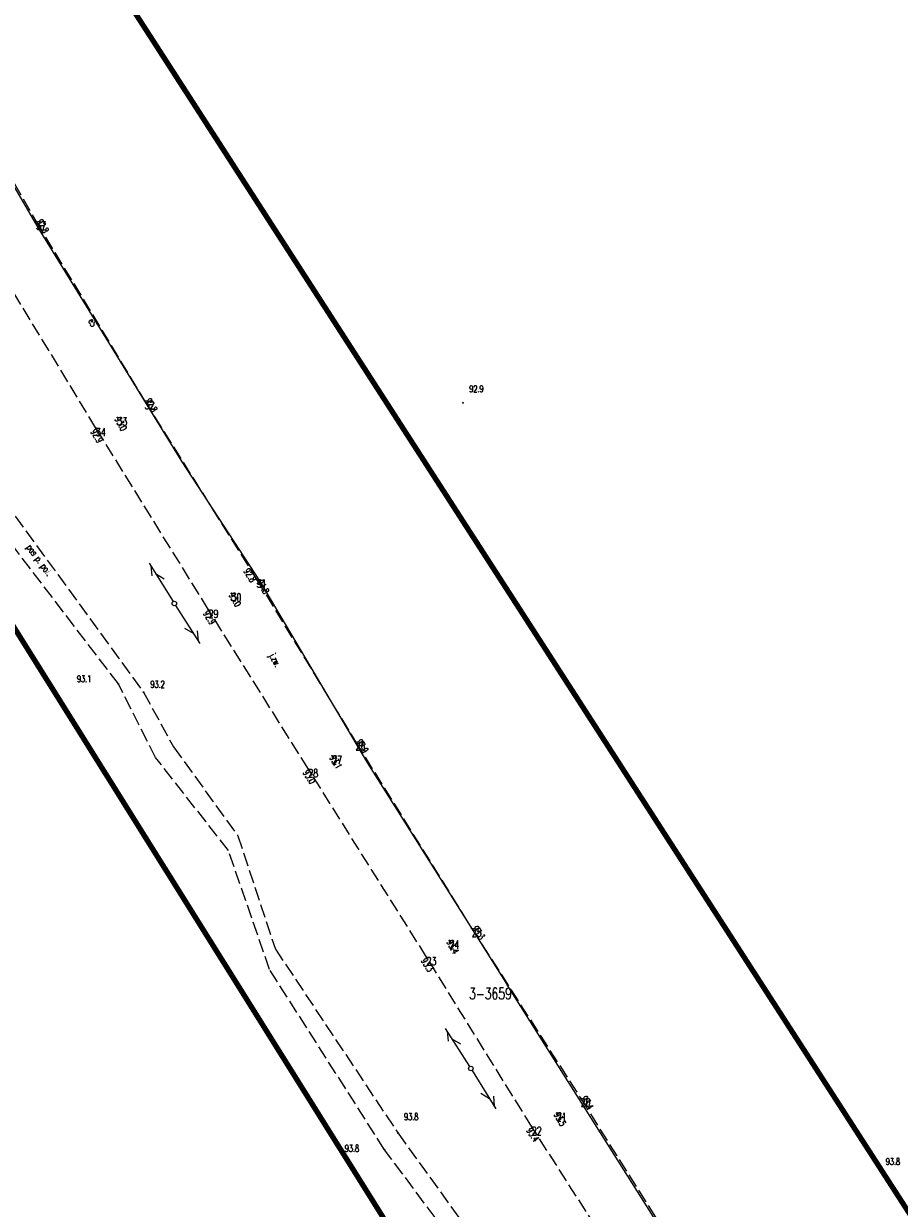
# Model space of a CAD drawing. Header units: metres. Extents: x 7542868 to 7543894, y 5828497 to 5830561.
# Tile 8 of 66: x 7543506 to 7543602, y 5829154 to 5829285. Entities that reach past the tile are written whole.
import ezdxf
from ezdxf.enums import TextEntityAlignment as Align

# ---------------------------------------------------------------- set-up
doc = ezdxf.new("R2010")
doc.units = ezdxf.units.M
for name, pattern in [('1', [0]), ('2_KTJZ01', [2, 1.5, -0.5]), ('4_SUPE_01', [0]), ('4_SUPT_01', [0])]:
    doc.linetypes.add(name, pattern=pattern)
doc.layers.get('0').update_dxf_attribs({"color": 250, "linetype": 'CONTINUOUS', "lineweight": 100})
for name, color, linetype, lineweight in [('KTJZ_E_T_0', 7, 'CONTINUOUS', 15), ('KTJZ_L_0', 7, '2_KTJZ01', 18), ('Numery_dzialek', 7, 'CONTINUOUS', 13), ('PIKIETY_T_0', 230, 'CONTINUOUS', 0), ('RTPW_T_0', 7, 'CONTINUOUS', 15), ('SUPE_E_T_2', 1, 'CONTINUOUS', 15), ('SUPE_L_2', 1, '4_SUPE_01', 18), ('SUPT_L_0', 30, '4_SUPT_01', 18), ('SUSM_T_3', 7, 'CONTINUOUS', 18), ('SUTE_T_0', 1, 'CONTINUOUS', 18), ('ZASIEG_L_0', 3, '1', 100)]:
    doc.layers.add(name, color=color, linetype=linetype, lineweight=lineweight)
doc.styles.get("Standard").update_dxf_attribs({"font": 'Simplex.SHX', "width": 0.75})

# ---------------------------------------------------------------- blocks, each defined once
blk = doc.blocks.new('2_RTPW01')
at = {"linetype": 'CONTINUOUS'}
blk.add_circle((0, 0), 0.045, dxfattribs=at)
blk = doc.blocks.new('4_SUSM04_01')
at = {"linetype": 'CONTINUOUS'}
blk.add_circle((0, 0), 0.25, dxfattribs=at)
blk = doc.blocks.new('4_SUPS01_03')
at = {"linetype": 'CONTINUOUS'}
blk.add_circle((0, 0), 0.0625, dxfattribs=at)

msp = doc.modelspace()

# ---------------------------------------------------------------- linework, layer by layer
at = {"layer": 'KTJZ_L_0', "linetype": '2_KTJZ01'}
for p, q in [((7543495.64, 5829282.61), (7543507.05, 5829262.75)), ((7543507.05, 5829262.75), (7543519.04, 5829242.94)), ((7543513.66, 5829239.94), (7543501.42, 5829260.08)), ((7543487.08, 5829254.46), (7543518.91, 5829210.75)), ((7543519.04, 5829242.94), (7543531.42, 5829223.21)), ((7543526.11, 5829219.86), (7543513.66, 5829239.94)), ((7543516.13, 5829211.66), (7543498.19, 5829235.17)), ((7543531.42, 5829223.21), (7543542.36, 5829205.26)), ((7543537.14, 5829202.26), (7543526.11, 5829219.86)), ((7543520.24, 5829203.53), (7543516.13, 5829211.66)), ((7543518.91, 5829210.75), (7543522.23, 5829204.72)), ((7543522.23, 5829204.72), (7543529.34, 5829194.89)), ((7543542.36, 5829205.26), (7543555.21, 5829184.63)), ((7543528.3, 5829193.27), (7543520.24, 5829203.53)), ((7543550.21, 5829181.47), (7543537.14, 5829202.26)), ((7543529.34, 5829194.89), (7543533.5, 5829182.35)), ((7543532.84, 5829180.12), (7543528.3, 5829193.27)), ((7543555.21, 5829184.63), (7543567.25, 5829165.86)), ((7543533.5, 5829182.35), (7543547.05, 5829162.02)), ((7543561.85, 5829162.71), (7543550.21, 5829181.47)), ((7543545.57, 5829160.19), (7543532.84, 5829180.12)), ((7543567.25, 5829165.86), (7543579.72, 5829146.05)), ((7543547.05, 5829162.02), (7543569.56, 5829130.84)), ((7543574.32, 5829143.28), (7543561.85, 5829162.71)), ((7543567.87, 5829130.23), (7543545.57, 5829160.19))]:
    msp.add_line(p, q, dxfattribs=at)
at = {"layer": 'SUPE_L_2', "linetype": '4_SUPE_01'}
for p, q in [((7543499.05, 5829276.06), (7543507.24, 5829262.1)), ((7543507.24, 5829262.1), (7543523.15, 5829236.21)), ((7543523.15, 5829236.21), (7543531.75, 5829223.07)), ((7543531.75, 5829223.07), (7543543.66, 5829202.9)), ((7543543.66, 5829202.9), (7543559.11, 5829178.41)), ((7543580.59, 5829144.4), (7543559.11, 5829178.41))]:
    msp.add_line(p, q, dxfattribs=at)
at = {"layer": 'SUPT_L_0', "linetype": '4_SUPT_01'}
for p, q in [((7543519.54, 5829225.01), (7543522.19, 5829220.77)), ((7543519.72, 5829224.71), (7543519.83, 5829223.6)), ((7543520.25, 5829223.86), (7543521.21, 5829223.28)), ((7543522.46, 5829220.34), (7543525.15, 5829216.13)), ((7543523.46, 5829217.84), (7543524.42, 5829217.27)), ((7543524.84, 5829217.54), (7543524.96, 5829216.42)), ((7543552.28, 5829173.59), (7543554.97, 5829169.38)), ((7543552.47, 5829173.3), (7543552.59, 5829172.18)), ((7543553.01, 5829172.45), (7543553.97, 5829171.88)), ((7543555.24, 5829168.95), (7543557.88, 5829164.71)), ((7543556.21, 5829166.44), (7543557.16, 5829165.85)), ((7543557.59, 5829166.12), (7543557.69, 5829165))]:
    msp.add_line(p, q, dxfattribs=at)
at = {"layer": 'ZASIEG_L_0', "linetype": '1'}
for p, q in [((7543506.44, 5829303.7), (7543652.41, 5829077.44)), ((7543599.71, 5829066), (7543464.97, 5829281.21))]:
    msp.add_line(p, q, dxfattribs=at)

# ---------------------------------------------------------------- block references
at = {"layer": 'RTPW_T_0'}
for p in [(7543507.05, 5829262.75), (7543519.04, 5829242.94), (7543516.04, 5829241.11), (7543513.66, 5829239.94), (7543531.42, 5829223.21), (7543528.65, 5829221.67), (7543526.11, 5829219.86), (7543542.36, 5829205.26), (7543539.77, 5829203.71), (7543537.14, 5829202.26), (7543555.21, 5829184.63), (7543552.73, 5829183.3), (7543550.21, 5829181.47), (7543567.25, 5829165.86), (7543564.6, 5829164.25), (7543561.85, 5829162.71)]:
    msp.add_blockref('2_RTPW01', p, dxfattribs=at)
at = {"layer": 'RTPW_T_0', "rotation": 269.9999974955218}
for p in [(7543554.24, 5829242.74), (7543516.13, 5829211.66), (7543518.91, 5829210.75), (7543547.05, 5829162.02), (7543545.57, 5829160.19), (7543600.62, 5829157.75)]:
    msp.add_blockref('2_RTPW01', p, dxfattribs=at)
at = {"layer": 'SUSM_T_3'}
for p in [(7543522.32, 5829220.55), (7543555.11, 5829169.17)]:
    msp.add_blockref('4_SUSM04_01', p, dxfattribs=at)
at = {"layer": 'SUTE_T_0'}
msp.add_blockref('4_SUPS01_03', (7543531.75, 5829223.07), dxfattribs=at)

# ---------------------------------------------------------------- texts
at = {"layer": 'KTJZ_E_T_0', "width": 0.7}
for s, rotation, p in [('pas p. po¿.', 306.2739, (7543507.33, 5829225.27)), ('j.zw.', 298.393, (7543533.38, 5829214.25))]:
    msp.add_text(s, height=0.75, rotation=rotation, dxfattribs=at).set_placement(p, align=Align.MIDDLE)
at = {"layer": 'Numery_dzialek', "width": 0.7}
msp.add_text('3-3659', height=1.25, dxfattribs=at).set_placement((7543554.91, 5829178.07), align=Align.TOP_LEFT)
at = {"layer": 'PIKIETY_T_0', "width": 0.7}
for s, p in [('37', (7543507.05, 5829262.75)), ('32', (7543519.04, 5829242.94)), ('33', (7543516.04, 5829241.11)), ('34', (7543513.66, 5829239.94)), ('31', (7543531.42, 5829223.21)), ('30', (7543528.65, 5829221.67)), ('29', (7543526.11, 5829219.86)), ('26', (7543542.36, 5829205.26)), ('27', (7543539.77, 5829203.71)), ('28', (7543537.14, 5829202.26)), ('25', (7543555.21, 5829184.63)), ('24', (7543552.73, 5829183.3)), ('23', (7543550.21, 5829181.47)), ('20', (7543567.25, 5829165.86)), ('21', (7543564.6, 5829164.25)), ('22', (7543561.85, 5829162.71))]:
    msp.add_text(s, height=0.9, dxfattribs=at).set_placement(p, align=Align.TOP_LEFT)
at = {"layer": 'RTPW_T_0', "width": 0.7}
for s, rotation, p in [('92.8', 300.2, (7543507.05, 5829262.75)), ('92.8', 301.96, (7543519.04, 5829242.94)), ('92.9', 301.74, (7543542.36, 5829205.26)), ('93.3', 302.46, (7543555.21, 5829184.63)), ('93.4', 301.97, (7543567.25, 5829165.86))]:
    msp.add_text(s, height=0.75, rotation=rotation, dxfattribs=at).set_placement(p)
for s, p in [('92.9', (7543554.93, 5829244.65)), ('93.1', (7543511.56, 5829212.6)), ('93.2', (7543519.68, 5829212)), ('93.8', (7543547.72, 5829164.22)), ('93.8', (7543541.17, 5829160.72)), ('93.8', (7543600.98, 5829159.26))]:
    msp.add_text(s, height=0.75, dxfattribs=at).set_placement(p, align=Align.TOP_LEFT)
for s, rotation, p in [('93.0', 298.01, (7543516.04, 5829241.11)), ('93.0', 298.68, (7543528.65, 5829221.67)), ('93.1', 300.74, (7543539.77, 5829203.71)), ('93.4', 297.869, (7543552.73, 5829183.3)), ('93.5', 298.4847, (7543564.6, 5829164.25))]:
    msp.add_text(s, height=0.75, rotation=rotation, dxfattribs=at).set_placement(p, align=Align.MIDDLE_LEFT)
for s, rotation, p in [('92.9', 301.8151, (7543513.66, 5829239.94)), ('92.9', 302.5807, (7543526.11, 5829219.86)), ('93.0', 302.1207, (7543537.14, 5829202.26)), ('93.3', 301.817, (7543550.21, 5829181.47)), ('93.4', 302.5814, (7543561.85, 5829162.71))]:
    msp.add_text(s, height=0.75, rotation=rotation, dxfattribs=at).set_placement(p, align=Align.TOP_LEFT)
msp.add_text('92.8', height=0.75, rotation=302.1946, dxfattribs=at).set_placement((7543531.42, 5829223.21), align=Align.TOP_RIGHT)
at = {"layer": 'SUPE_E_T_2', "width": 0.7}
msp.add_text('eS', height=0.75, rotation=300.6064, dxfattribs=at).set_placement((7543513.31, 5829251.6), align=Align.MIDDLE)
at = {"layer": 'SUTE_T_0', "width": 0.7}
msp.add_text('91.8', height=0.75, rotation=300.561, dxfattribs=at).set_placement((7543531.75, 5829223.07), align=Align.MIDDLE_LEFT)

doc.saveas('drawing.dxf')
